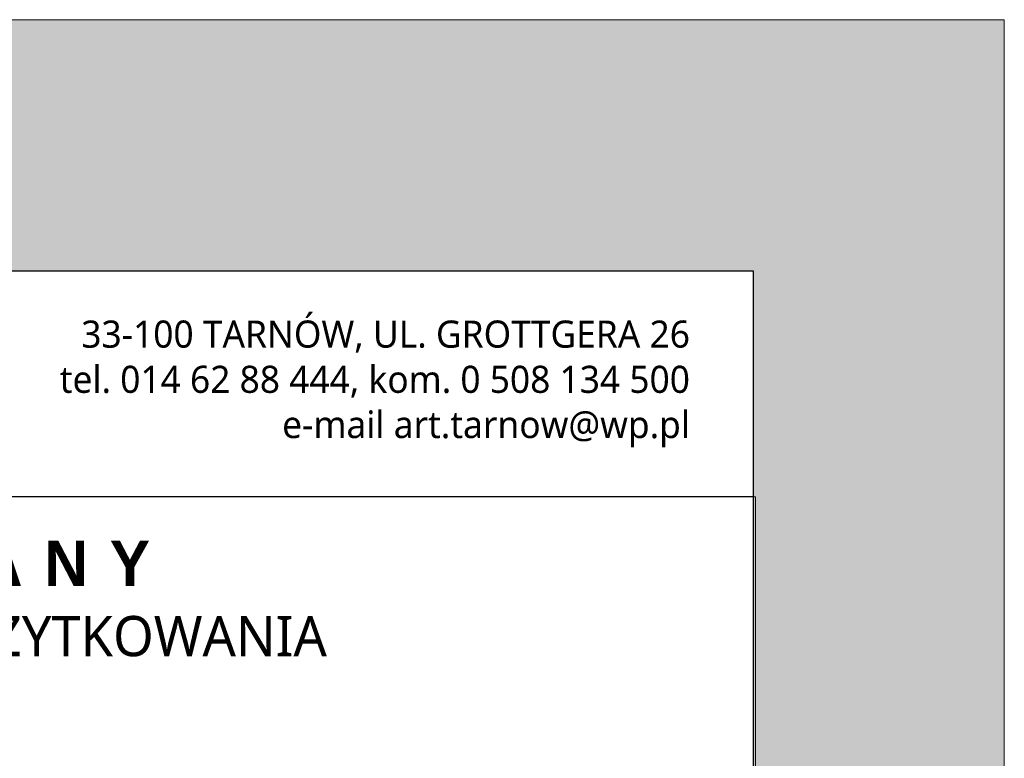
# Model space of a CAD drawing. Header units: millimetres. Extents: x 80301 to 146489, y -78581 to -28273.
# Tile 47 of 135: x 106534 to 106926, y -66002 to -65708. Entities that reach past the tile are written whole.
import ezdxf

# ---------------------------------------------------------------- set-up
doc = ezdxf.new("R2010")
doc.units = ezdxf.units.MM
doc.set_wipeout_variables(frame=1)
doc.layers.get('0').update_dxf_attribs({"lineweight": 0})
for name, color, linetype, lineweight in [('A-opisram.ART', 250, 'Continuous', 0), ('opis..KF', 250, 'Continuous', 15), ('wymiar..KF', 12, 'Continuous', 5)]:
    doc.layers.add(name, color=color, linetype=linetype, lineweight=lineweight)
doc.layers.add('A-pomocram.ART', color=254, linetype='Continuous', lineweight=0, plot=False)
doc.layers.add('A-przekrycieram.ART', color=7, linetype='Continuous', lineweight=0, true_color=0xffffff)
doc.styles.add('ARCH', font='segoeuil.ttf')

# ---------------------------------------------------------------- blocks, each defined once
blk = doc.blocks.new('*U1581')
at = {"layer": 'A-przekrycieram.ART'}
h = blk.add_hatch(color=256, dxfattribs=at)
h.dxf.hatch_style = 1
h.paths.add_polyline_path([(0, 2970), (2100, 2970), (2100, 0), (0, 0)])
h.paths.add_polyline_path([(200, 2870), (2000, 2870), (2000, 100), (200, 100)], flags=16)
at = {"layer": 'A-opisram.ART'}
blk.add_line((2000, 100), (2000, 2870), dxfattribs=at)
at = {"layer": 'A-opisram.ART', "lineweight": 30}
blk.add_lwpolyline([(200, 2870), (2000, 2870), (2000, 100), (200, 100)], close=True, dxfattribs=at)
at = {"layer": 'A-pomocram.ART'}
blk.add_lwpolyline([(0, 2970), (2100, 2970), (2100, 0), (0, 0)], close=True, dxfattribs=at)
blk = doc.blocks.new('A$C3E4B4AA6')
at = {"layer": 'opis..KF', "lineweight": 30}
blk.add_lwpolyline([(0, 100), (933, 100), (933, 0), (0, 0)], close=True, dxfattribs=at)
at = {"layer": 'opis..KF', "insert": (905, 50), "char_height": 12, "width": 336.0963, "attachment_point": 6, "style": 'ARCH'}
blk.add_mtext('33-100 TARNÓW, UL. GROTTGERA 26\\Ptel. 014 62 88 444, kom. 0 508 134 500\\Pe-mail art.tarnow@wp.pl', dxfattribs=at)

msp = doc.modelspace()

# ---------------------------------------------------------------- wipeouts: each hides what was drawn before it
at = {"linetype": 'ByBlock'}
msp.add_wipeout([(105025.66, -65807.59), (106825.66, -65807.59), (106825.66, -66438.84), (105025.66, -66438.84)], dxfattribs=at).dxf.layer = 'wymiar..KF'

# ---------------------------------------------------------------- next in the draw order: linework, layer by layer
at = {"layer": 'opis..KF'}
msp.add_lwpolyline([(106826.52, -65897.59), (105985.96, -65897.59), (105985.96, -66010.09), (106826.52, -66010.09)], close=True, dxfattribs=at)

# ---------------------------------------------------------------- next in the draw order: block references
msp.add_blockref('*U1581', (104825.66, -68677.59))
at = {"layer": 'opis..KF', "xscale": 0.8999999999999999, "yscale": 0.8999999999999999, "zscale": 0.8999999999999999}
msp.add_blockref('A$C3E4B4AA6', (105985.96, -65897.59), dxfattribs=at)

# ---------------------------------------------------------------- next in the draw order: texts
at = {"layer": 'opis..KF', "insert": (106383.85, -65953.48), "char_height": 18, "width": 909.6583, "attachment_point": 5, "style": 'ARCH'}
msp.add_mtext('\\A1;{\\fCentury Gothic|b1|i0|c238|p34;\\T1.5;PROJEKT BUDOWLANY\\P\\fSegoe UI Light|b0|i0|c238|p34;\\H0.88889x;\\T1;PRZEBUDOWA ORAZ ZMIANA SPOSOBU UŻYTKOWANIA \\PSTRYCHU NA SALE LEKCYJNE}', dxfattribs=at)

doc.saveas('drawing.dxf')
